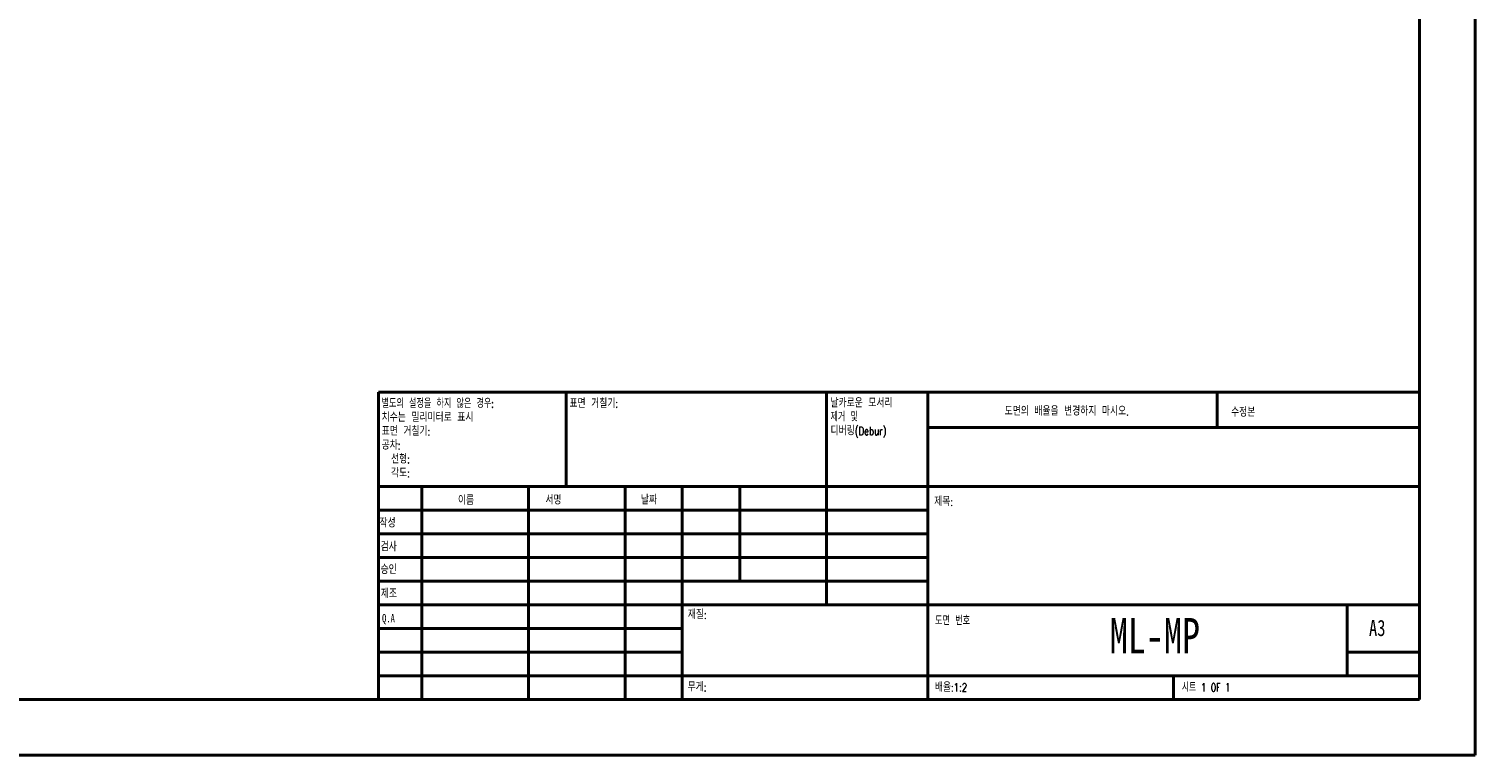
# Model space of a CAD drawing. Header units: millimetres. Extents: x 0 to 420, y 0 to 297.
# Tile 4 of 14: x 160 to 420, y 0 to 131. Entities that reach past the tile are written whole.
import ezdxf

# ---------------------------------------------------------------- set-up
doc = ezdxf.new("R2010")
doc.units = ezdxf.units.MM
doc.styles.add('SLDTEXTSTYLE0', font='TXT', dxfattribs={"width": 0.75})
doc.styles.add('SLDTEXTSTYLE1', font='TXT', dxfattribs={"width": 0.75, "bigfont": 'bigfont'})
doc.styles.add('SLDTEXTSTYLE2', font='TXT', dxfattribs={"width": 0.666667, "bigfont": 'bigfont'})
doc.styles.add('SLDTEXTSTYLE3', font='TXT', dxfattribs={"width": 0.7, "bigfont": 'bigfont'})
doc.styles.add('SLDTEXTSTYLE4', font='TXT', dxfattribs={"width": 0.6875, "bigfont": 'bigfont'})
doc.styles.add('SLDTEXTSTYLE5', font='TXT', dxfattribs={"width": 0.691176, "bigfont": 'bigfont'})

# ---------------------------------------------------------------- blocks, each defined once
blk = doc.blocks.new('SW_NOTE_0')
at = {"color": 0, "linetype": 'Continuous', "lineweight": 0, "char_height": 1.5, "attachment_point": 1}
for s, insert, style in [('날카로운 모서리', (0, 1.93), 'SLDTEXTSTYLE1'), ('제거 및', (0, -0.57), 'SLDTEXTSTYLE4'), ('디버링(Debur)', (0, -3.07), 'SLDTEXTSTYLE1')]:
    blk.add_mtext(s, dxfattribs=dict(at, insert=insert, style=style))
blk = doc.blocks.new('SW_NOTE_1')
at = {"color": 0, "linetype": 'Continuous', "lineweight": 0, "char_height": 1.5, "attachment_point": 1}
for s, insert, style in [('별도의 설정을 하지 않은 경우:', (0, 1.93), 'SLDTEXTSTYLE5'), ('치수는 밀리미터로 표시', (0, -0.57), 'SLDTEXTSTYLE1'), ('표면 거칠기:', (0, -3.07), 'SLDTEXTSTYLE1'), ('공차:', (0, -5.57), 'SLDTEXTSTYLE1'), ('선형:', (1.69, -8.07), 'SLDTEXTSTYLE1'), ('각도:', (1.69, -10.57), 'SLDTEXTSTYLE1')]:
    blk.add_mtext(s, dxfattribs=dict(at, insert=insert, style=style))

msp = doc.modelspace()

# ---------------------------------------------------------------- linework, layer by layer
at = {"color": 7, "linetype": 'Continuous', "lineweight": 40}
for p, q in [((420.0788, 0.2148), (420.0788, 297.2148)), ((410.0788, 287.2148), (410.0788, 10.2148)), ((222.8788, 65.4648), (410.0788, 65.4648)), ((222.8788, 65.4648), (222.8788, 10.2148)), ((256.6788, 48.4648), (256.6788, 65.4648)), ((303.4788, 65.4648), (303.4788, 27.2148)), ((321.6788, 65.4648), (321.6788, 10.2148)), ((373.6788, 59.0898), (373.6788, 65.4648)), ((410.0788, 59.0898), (321.6788, 59.0898)), ((410.0788, 48.4648), (222.8788, 48.4648)), ((230.6788, 48.4648), (230.6788, 10.2148)), ((249.8698, 48.4648), (249.8698, 10.2148)), ((267.2778, 48.4648), (267.2778, 10.2148)), ((277.4788, 10.2148), (277.4788, 48.4648)), ((287.8788, 31.4648), (287.8788, 48.4648)), ((321.6788, 44.2148), (222.8788, 44.2148)), ((321.6788, 39.9648), (222.8788, 39.9648)), ((321.6788, 35.7148), (222.8788, 35.7148)), ((321.6788, 31.4648), (222.8788, 31.4648)), ((277.4788, 27.2148), (222.8788, 27.2148)), ((277.4788, 27.2148), (410.0788, 27.2148)), ((397.0788, 14.4648), (397.0788, 27.2148)), ((277.4788, 22.9647), (222.8788, 22.9647)), ((277.4788, 18.7148), (222.8788, 18.7148)), ((410.0788, 18.7148), (397.0788, 18.7148)), ((222.8788, 14.4648), (410.0788, 14.4648)), ((365.8788, 10.2148), (365.8788, 14.4648)), ((25.0788, 10.2148), (410.0788, 10.2148)), ((0.0788, 0.2148), (420.0788, 0.2148))]:
    msp.add_line(p, q, dxfattribs=at)

# ---------------------------------------------------------------- block references
at = {"color": 7, "linetype": 'Continuous', "lineweight": 0}
for name, p in [('SW_NOTE_1', (223.4725, 62.2022)), ('SW_NOTE_0', (304.1881, 62.2843))]:
    msp.add_blockref(name, p, dxfattribs=at)

# ---------------------------------------------------------------- texts
for s, insert, char_height, attachment_point, style in [('표면 거칠기:', (257.2501, 64.1341), 1.5, 1, 'SLDTEXTSTYLE1'), ('도면의 배율을 변경하지 마시오.', (335.4935, 62.7478), 1.5, 1, 'SLDTEXTSTYLE1'), ('수정본', (376.2064, 62.5497), 1.5, 1, 'SLDTEXTSTYLE1'), ('이름', (237.2011, 46.7163), 1.5, 1, 'SLDTEXTSTYLE1'), ('서명', (252.9124, 46.7765), 1.5, 1, 'SLDTEXTSTYLE1'), ('날짜', (270.0935, 46.791), 1.5, 1, 'SLDTEXTSTYLE1'), ('제목:', (322.835, 46.4931), 1.5, 1, 'SLDTEXTSTYLE1'), ('작성', (223.091, 42.6445), 1.5, 1, 'SLDTEXTSTYLE1'), ('검사', (223.2893, 38.3692), 1.5, 1, 'SLDTEXTSTYLE1'), ('승인', (223.2806, 34.2791), 1.5, 1, 'SLDTEXTSTYLE1'), ('제조', (223.334, 29.9485), 1.5, 1, 'SLDTEXTSTYLE1'), ('재질:', (278.5247, 26.2008), 1.5, 1, 'SLDTEXTSTYLE1'), ('Q.A', (223.5479, 25.5644), 1.5, 1, 'SLDTEXTSTYLE0'), ('도면 번호', (322.9528, 25.0834), 1.5, 1, 'SLDTEXTSTYLE3'), ('ML-MP', (362.5081, 24.8465), 6.35, 2, 'SLDTEXTSTYLE0'), ('A3', (400.9998, 24.5152), 2.91042, 1, 'SLDTEXTSTYLE0'), ('무게:', (278.4967, 13.1641), 1.4986, 1, 'SLDTEXTSTYLE1'), ('배율:1:2', (322.9528, 13.1149), 1.5, 1, 'SLDTEXTSTYLE1'), ('시트 1 OF 1', (367.3571, 13.1149), 1.5, 1, 'SLDTEXTSTYLE2')]:
    msp.add_mtext(s, dxfattribs=dict(at, insert=insert, char_height=char_height, attachment_point=attachment_point, style=style))

doc.saveas('drawing.dxf')
